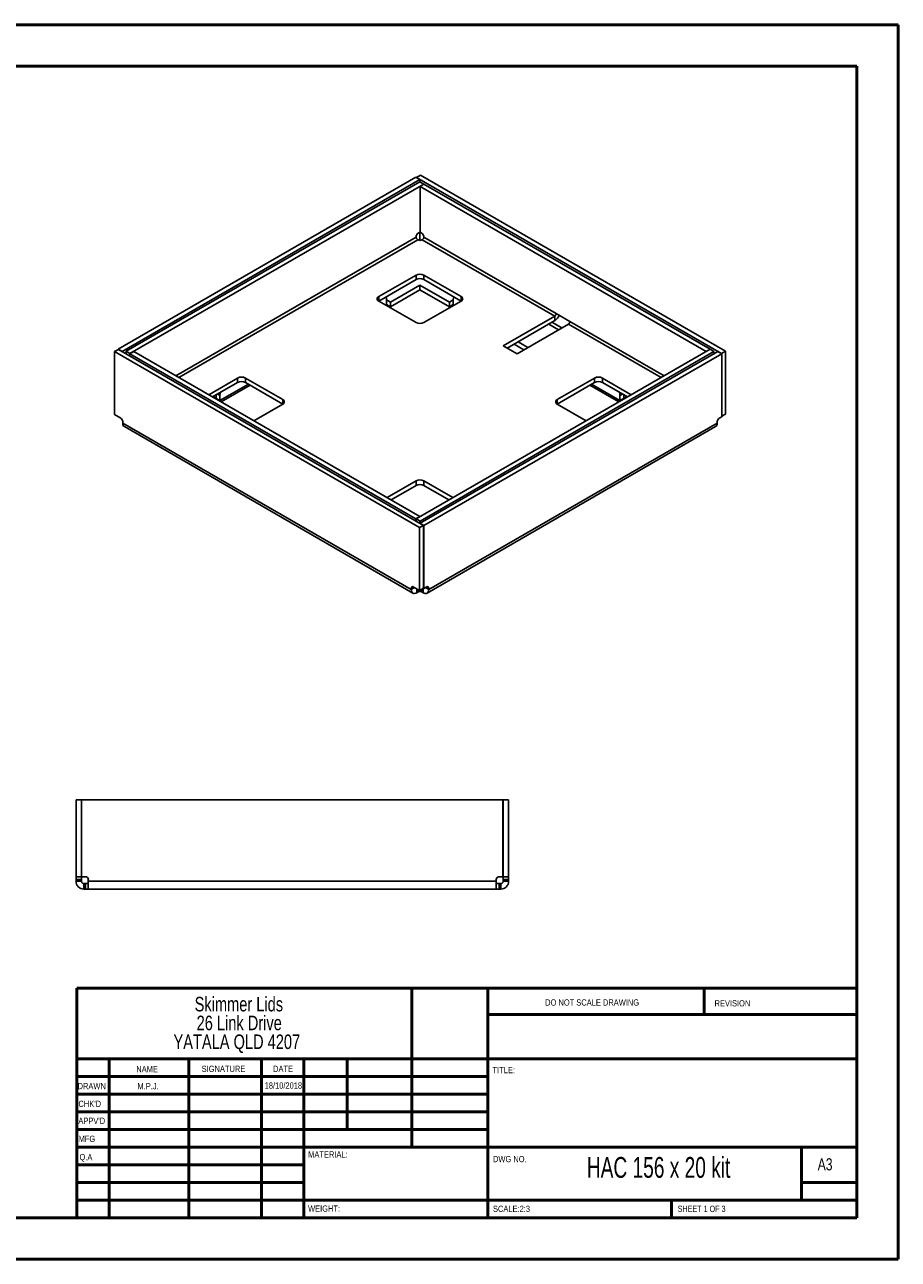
# Model space of a CAD drawing. Header units: millimetres. Extents: x 0 to 420, y 0 to 297.
# Tile 2 of 2: x 210 to 420, y 0 to 297. Entities that reach past the tile are written whole.
import ezdxf

# ---------------------------------------------------------------- set-up
doc = ezdxf.new("R2010")
doc.units = ezdxf.units.MM
doc.styles.add('SLDTEXTSTYLE0', font='TXT', dxfattribs={"width": 0.6875})
doc.styles.add('SLDTEXTSTYLE1', font='TXT', dxfattribs={"width": 0.75})

# ---------------------------------------------------------------- blocks, each defined once
blk = doc.blocks.new('SW_NOTE_0')
at = {"color": 0, "linetype": 'Continuous', "lineweight": 0, "char_height": 3.5, "attachment_point": 2, "style": 'SLDTEXTSTYLE1'}
for s, insert in [('Skimmer Lids', (13.89, 4.51)), ('26 Link Drive', (13.98, -0.01)), ('YATALA QLD 4207', (13.4, -4.54))]:
    blk.add_mtext(s, dxfattribs=dict(at, insert=insert))

msp = doc.modelspace()

# ---------------------------------------------------------------- linework, layer by layer
at = {"color": 7, "linetype": 'Continuous', "lineweight": 50}
for p, q in [((0.38, 297.21), (420.38, 297.21)), ((420.38, 0.21), (420.38, 297.21)), ((10.38, 287.21), (410.38, 287.21)), ((410.38, 287.21), (410.38, 10.21)), ((222.88, 65.46), (410.08, 65.46)), ((222.88, 65.46), (222.88, 10.21)), ((303.48, 65.46), (303.48, 27.21)), ((321.68, 65.46), (321.68, 10.21)), ((373.68, 59.09), (373.68, 65.46)), ((410.08, 59.09), (321.68, 59.09)), ((410.08, 48.46), (222.88, 48.46)), ((230.68, 48.46), (230.68, 10.21)), ((249.87, 48.46), (249.87, 10.21)), ((267.28, 48.46), (267.28, 10.21)), ((277.48, 10.21), (277.48, 48.46)), ((287.88, 31.46), (287.88, 48.46)), ((321.68, 44.21), (222.88, 44.21)), ((321.68, 39.96), (222.88, 39.96)), ((321.68, 35.71), (222.88, 35.71)), ((321.68, 31.46), (222.88, 31.46)), ((277.48, 27.21), (222.88, 27.21)), ((277.48, 27.21), (410.08, 27.21)), ((397.08, 14.46), (397.08, 27.21)), ((277.48, 22.96), (222.88, 22.96)), ((277.48, 18.71), (222.88, 18.71)), ((410.08, 18.71), (397.08, 18.71)), ((222.88, 14.46), (410.38, 14.46)), ((365.88, 10.21), (365.88, 14.46)), ((10.38, 10.21), (410.38, 10.21)), ((0.38, 0.21), (420.38, 0.21))]:
    msp.add_line(p, q, dxfattribs=at)
at = {"color": 7, "linetype": 'Continuous', "lineweight": 25}
for p, q in [((304.43, 260.51), (232.82, 219.17)), ((305.37, 259.97), (233.77, 218.63)), ((305.35, 259.41), (234.73, 218.64)), ((306.29, 258.87), (235.68, 218.1)), ((305.37, 259.97), (304.43, 260.51)), ((305.49, 261.01), (304.55, 260.47)), ((304.55, 260.44), (304.55, 260.47)), ((377.9, 218.13), (304.55, 260.47)), ((305.35, 259.41), (306.29, 258.87)), ((305.37, 259.4), (305.37, 259.97)), ((305.42, 258.33), (306.36, 258.88)), ((378.84, 218.67), (305.49, 261.01)), ((306.29, 258.84), (306.29, 258.87)), ((375.14, 219.17), (306.36, 258.88)), ((374.2, 218.63), (305.42, 258.33)), ((305.42, 247.28), (305.42, 258.33)), ((304.95, 247.04), (305.42, 247.31)), ((305.37, 245.33), (305.37, 247.28)), ((305.42, 247.28), (305.84, 247.04)), ((304.48, 246.14), (246.69, 212.78)), ((247.44, 212.34), (304.86, 245.49)), ((304.48, 246.14), (304.48, 246.22)), ((304.93, 245.45), (304.86, 245.49)), ((305.94, 245.49), (305.87, 245.45)), ((305.94, 245.49), (337.78, 227.1)), ((306.32, 246.22), (306.32, 246.14)), ((338.16, 227.76), (306.32, 246.14)), ((304.45, 236.98), (295.5, 231.81)), ((295.5, 230.72), (304.45, 235.89)), ((304.45, 236.98), (304.45, 235.89)), ((315.3, 231.81), (306.34, 236.98)), ((306.34, 236.98), (306.34, 235.89)), ((306.34, 235.89), (315.3, 230.72)), ((295.5, 231.81), (295.5, 230.72)), ((305.4, 234.53), (298.33, 230.45)), ((298.33, 229.36), (305.4, 233.44)), ((312.47, 230.45), (305.4, 234.53)), ((305.4, 233.44), (305.4, 234.53)), ((305.4, 233.44), (312.47, 229.36)), ((315.3, 231.81), (315.3, 230.72)), ((295.5, 230.72), (304.45, 225.55)), ((297.15, 229.77), (297.38, 229.91)), ((297.38, 229.91), (297.38, 231.13)), ((298.33, 230.45), (297.38, 231)), ((298.33, 229.36), (297.38, 229.91)), ((298.33, 230.45), (298.33, 229.36)), ((306.34, 225.55), (315.3, 230.72)), ((313.41, 231), (312.47, 230.45)), ((312.47, 229.36), (312.47, 230.45)), ((313.41, 229.91), (312.47, 229.36)), ((313.41, 231.13), (313.41, 229.91)), ((313.41, 229.91), (313.65, 229.77)), ((337.78, 227.1), (325.43, 219.97)), ((337.78, 226.02), (326.38, 219.43)), ((337.78, 227.1), (337.78, 226.02)), ((341.46, 225.85), (338.16, 227.76)), ((364.11, 212.78), (341.46, 225.85)), ((328.73, 218.07), (341.08, 225.2)), ((336.37, 225.2), (338.73, 223.84)), ((339.48, 224.27), (337.12, 225.63)), ((341.08, 225.2), (363.36, 212.34)), ((325.43, 219.97), (328.73, 218.07)), ((328.02, 220.38), (330.38, 219.02)), ((331.32, 219.57), (328.97, 220.93)), ((231.95, 218.56), (232.9, 219.11)), ((231.95, 218.56), (305.3, 176.22)), ((231.95, 203.43), (231.95, 218.56)), ((233.77, 218.63), (232.82, 219.17)), ((232.82, 219.17), (232.82, 219.07)), ((232.9, 219.11), (306.25, 176.76)), ((233.77, 218.6), (233.77, 218.63)), ((234.73, 218.64), (235.68, 218.1)), ((234.73, 218.04), (234.73, 218.64)), ((236.6, 218.6), (235.65, 218.06)), ((235.65, 218.06), (304.43, 178.35)), ((235.65, 217.51), (235.65, 218.06)), ((235.68, 218.07), (235.68, 218.1)), ((236.6, 218.6), (305.37, 178.9)), ((304.5, 178.37), (375.12, 219.13)), ((305.42, 177.27), (377.03, 218.6)), ((305.44, 177.82), (376.06, 218.59)), ((306.36, 176.72), (377.97, 218.06)), ((374.2, 218.63), (375.14, 219.17)), ((374.2, 218.6), (374.2, 218.63)), ((376.06, 218.59), (375.12, 219.13)), ((375.14, 219.17), (375.14, 219.12)), ((376.06, 218.04), (376.06, 218.59)), ((377.03, 218.6), (377.97, 218.06)), ((378.84, 218.67), (377.9, 218.13)), ((377.9, 218.1), (377.9, 218.13)), ((377.97, 218.06), (377.97, 202.92)), ((378.84, 203.54), (378.84, 218.67)), ((261.56, 212.22), (254.61, 208.21)), ((255.55, 207.66), (261.56, 211.13)), ((261.56, 212.22), (261.56, 211.13)), ((272.4, 207.05), (263.44, 212.22)), ((263.44, 212.22), (263.44, 211.13)), ((263.44, 211.13), (272.4, 205.96)), ((347.35, 212.22), (338.4, 207.05)), ((338.4, 205.96), (347.35, 211.13)), ((347.35, 212.22), (347.35, 211.13)), ((356.19, 208.21), (349.24, 212.22)), ((349.24, 212.22), (349.24, 211.13)), ((349.24, 211.13), (355.25, 207.66)), ((256.37, 208.14), (256.37, 207.32)), ((257.31, 208), (256.72, 208.34)), ((257.31, 206.78), (264.15, 210.72)), ((257.31, 208), (257.31, 206.78)), ((257.59, 206.48), (264.54, 210.5)), ((346.25, 210.5), (353.21, 206.48)), ((346.65, 210.72), (353.48, 206.78)), ((354.07, 208.34), (353.48, 208)), ((353.48, 206.78), (353.48, 208)), ((354.42, 207.32), (354.42, 208.14)), ((256.37, 207.32), (255.78, 207.66)), ((255.78, 207.66), (255.78, 207.53)), ((257.31, 206.78), (256.37, 207.32)), ((256.37, 207.19), (256.37, 207.32)), ((257.31, 206.65), (257.31, 206.78)), ((265.45, 201.95), (272.4, 205.96)), ((272.4, 207.05), (272.4, 205.96)), ((338.4, 207.05), (338.4, 205.96)), ((338.4, 205.96), (345.35, 201.95)), ((353.48, 206.78), (354.42, 207.32)), ((353.49, 206.65), (353.48, 206.78)), ((355.01, 207.66), (354.42, 207.32)), ((354.42, 207.19), (354.42, 207.32)), ((355.01, 207.53), (355.01, 207.66)), ((233.48, 202.54), (231.95, 203.43)), ((377.31, 202.54), (377.97, 202.92)), ((378.84, 203.54), (377.97, 203.03)), ((233.96, 201.37), (233.96, 201.73)), ((233.96, 201.37), (303.3, 161.34)), ((234.34, 200.52), (303.69, 160.49)), ((307.11, 160.49), (376.45, 200.52)), ((376.84, 201.37), (307.49, 161.34)), ((376.84, 201.37), (376.84, 201.73)), ((304.45, 187.45), (297.5, 183.44)), ((304.45, 187.45), (304.45, 186.37)), ((313.29, 183.44), (306.34, 187.45)), ((306.34, 187.45), (306.34, 186.37)), ((298.45, 182.9), (304.45, 186.37)), ((306.34, 186.37), (312.35, 182.9)), ((305.37, 178.9), (304.43, 178.35)), ((304.43, 177.81), (304.43, 178.35)), ((305.44, 177.82), (304.5, 178.37)), ((304.5, 177.77), (304.5, 178.37)), ((305.37, 178.87), (305.37, 178.9)), ((305.3, 176.22), (306.25, 176.76)), ((305.3, 161.08), (305.3, 176.22)), ((305.42, 177.27), (306.36, 176.72)), ((305.42, 177.24), (305.42, 177.27)), ((305.44, 177.28), (305.44, 177.82)), ((306.25, 161.63), (306.25, 176.76)), ((306.36, 176.72), (306.36, 161.59)), ((303.3, 161.7), (303.77, 161.97)), ((303.3, 161.34), (304.08, 161.79)), ((303.3, 161.34), (303.3, 161.7)), ((303.77, 161.97), (305.3, 161.08)), ((304.62, 160.58), (304.62, 161.48)), ((304.93, 160.76), (304.62, 160.58)), ((304.93, 160.76), (304.93, 161.3)), ((305.3, 161.08), (306.25, 161.63)), ((305.87, 160.76), (305.87, 161.41)), ((306.17, 160.58), (305.87, 160.76)), ((306.17, 160.58), (306.17, 161.59)), ((306.36, 161.59), (306.25, 161.66)), ((306.25, 161.64), (306.29, 161.63)), ((306.36, 161.59), (307.02, 161.97)), ((307.49, 161.34), (306.72, 161.79)), ((307.49, 161.7), (307.02, 161.97)), ((307.49, 161.7), (307.49, 161.34)), ((222.71, 110.78), (224.04, 110.78)), ((222.71, 92.25), (222.71, 110.78)), ((224.04, 92.25), (224.04, 110.78)), ((224.07, 110.78), (224.07, 92.25)), ((224.07, 110.78), (325.34, 110.78)), ((325.34, 110.78), (325.34, 92.25)), ((325.37, 92.25), (325.37, 110.78)), ((326.71, 110.78), (325.37, 110.78)), ((326.71, 92.25), (326.71, 110.78)), ((222.71, 92.25), (224.04, 92.25)), ((222.71, 91.58), (222.71, 92.25)), ((224.04, 91.58), (224.04, 92.25)), ((224.07, 92.25), (225.01, 92.25)), ((324.41, 92.25), (325.34, 92.25)), ((326.71, 92.25), (325.37, 92.25)), ((325.37, 91.58), (325.37, 92.25)), ((326.71, 91.58), (326.71, 92.25)), ((222.71, 91.58), (224.04, 91.58)), ((222.71, 91.15), (222.71, 91.58)), ((222.71, 91.15), (224.04, 91.15)), ((224.04, 91.15), (224.04, 91.58)), ((224.57, 89.28), (224.57, 90.62)), ((225.01, 90.62), (224.57, 90.62)), ((225.01, 89.28), (224.57, 89.28)), ((225.01, 89.28), (225.01, 90.62)), ((225.67, 90.62), (225.01, 90.62)), ((225.67, 89.28), (225.01, 89.28)), ((225.67, 91.58), (225.67, 91.15)), ((323.74, 91.15), (225.67, 91.15)), ((323.74, 89.28), (225.67, 89.28)), ((323.74, 91.15), (323.74, 91.58)), ((324.41, 90.62), (323.74, 90.62)), ((324.41, 89.28), (323.74, 89.28)), ((324.41, 89.28), (324.41, 90.62)), ((324.84, 90.62), (324.41, 90.62)), ((324.84, 89.28), (324.41, 89.28)), ((324.84, 89.28), (324.84, 90.62)), ((326.71, 91.58), (325.37, 91.58)), ((325.37, 91.15), (325.37, 91.58)), ((326.71, 91.15), (325.37, 91.15)), ((326.71, 91.15), (326.71, 91.58))]:
    msp.add_line(p, q, dxfattribs=at)
at = {"color": 7, "linetype": 'Continuous', "lineweight": 25, "flags": 128}
for points in [[(297.35, 229.65), (297.37, 229.71), (297.38, 229.91)], [(313.44, 229.65), (313.43, 229.71), (313.41, 229.91)], [(255.65, 207.72), (255.68, 207.71), (255.78, 207.66)], [(355.01, 207.66), (355.11, 207.71), (355.15, 207.72)]]:
    msp.add_lwpolyline(points, dxfattribs=at)
at = {"color": 7, "linetype": 'Continuous', "lineweight": 25}
for centre, radius, start, end in [((305.5, 246.18), 1.02, 122.6055, 177.3945), ((305.29, 246.18), 1.02, 2.6055, 57.3945), ((305.4, 246.36), 1.02, 242.6097, 297.3903), ((305.4, 235.16), 2.05, 62.6097, 117.3903), ((305.4, 234.08), 2.05, 62.6097, 117.3903), ((295.7, 231.27), 0.582, 110.7834, 249.2166), ((296.11, 231.18), 1.27, 357.8626, 26.1027), ((314.68, 231.18), 1.27, 153.8973, 182.1374), ((315.09, 231.27), 0.582, 290.7834, 69.2166), ((337.34, 227.8), 0.82, 302.6055, 357.3945), ((336.24, 228.42), 2.86, 302.6411, 337.7401), ((340.64, 225.89), 0.82, 302.6055, 357.3945), ((305.4, 227.37), 2.05, 242.6097, 297.3903), ((262.5, 210.4), 2.05, 62.6097, 117.3903), ((262.5, 209.31), 2.05, 62.6097, 117.3903), ((348.3, 210.4), 2.05, 62.6097, 117.3903), ((348.3, 209.31), 2.05, 62.6097, 117.3903), ((259.87, 207.95), 2.56, 161.7135, 178.9384), ((350.92, 207.95), 2.56, 1.0616, 18.2865), ((272.19, 206.5), 0.582, 290.7834, 69.2166), ((338.6, 206.5), 0.582, 110.7834, 249.2166), ((232.93, 201.68), 1.02, 2.6055, 57.3945), ((377.86, 201.68), 1.02, 122.6055, 177.3945), ((305.4, 185.64), 2.05, 62.6097, 117.3903), ((305.4, 184.55), 2.05, 62.6097, 117.3903), ((303.59, 161.74), 0.291, 50.7967, 189.214), ((305.4, 159.85), 1.02, 62.6097, 117.3903), ((307.21, 161.74), 0.291, 350.786, 129.2033), ((225.01, 91.58), 0.667, 0, 90), ((324.41, 91.58), 0.667, 90, 180)]:
    msp.add_arc(centre, radius, start, end, dxfattribs=at)
for points in [[(304.86, 245.49), (304.81, 245.52), (304.71, 245.59), (304.58, 245.77), (304.5, 245.96), (304.48, 246.08), (304.48, 246.14)], [(306.32, 246.14), (306.31, 246.08), (306.3, 245.96), (306.21, 245.77), (306.09, 245.59), (305.99, 245.52), (305.94, 245.49)], [(303.3, 161.34), (303.32, 161.15), (303.36, 160.78), (303.66, 160.45), (304.1, 160.35), (304.45, 160.5), (304.62, 160.58)], [(306.17, 160.58), (306.35, 160.5), (306.69, 160.35), (307.13, 160.45), (307.44, 160.78), (307.48, 161.15), (307.49, 161.34)], [(222.71, 91.15), (222.73, 90.91), (222.79, 90.42), (223.22, 89.8), (223.84, 89.37), (224.33, 89.31), (224.57, 89.28)], [(224.04, 91.15), (224.05, 91.08), (224.06, 90.94), (224.19, 90.76), (224.36, 90.64), (224.5, 90.63), (224.57, 90.62)], [(225.67, 89.28), (225.67, 89.31), (225.67, 89.37), (225.67, 89.8), (225.67, 90.42), (225.67, 90.91), (225.67, 91.15)], [(323.74, 91.15), (323.74, 90.91), (323.74, 90.42), (323.74, 89.8), (323.74, 89.37), (323.74, 89.31), (323.74, 89.28)], [(324.84, 90.62), (324.91, 90.63), (325.05, 90.64), (325.23, 90.76), (325.35, 90.94), (325.37, 91.08), (325.37, 91.15)], [(324.84, 89.28), (325.08, 89.31), (325.57, 89.37), (326.19, 89.8), (326.62, 90.42), (326.68, 90.91), (326.71, 91.15)]]:
    msp.add_open_spline(points, degree=3, dxfattribs=at)
for points, knots in [([(234.34, 200.52), (234.34, 200.52), (234.2, 200.55), (234.02, 200.83), (233.98, 201.19), (233.96, 201.37)], [0, 0, 0, 0, 0.000102, 0.500051, 1, 1, 1, 1]), ([(376.84, 201.37), (376.82, 201.19), (376.77, 200.83), (376.6, 200.55), (376.45, 200.52), (376.45, 200.52)], [0, 0, 0, 0, 0.499949, 0.999898, 1, 1, 1, 1])]:
    msp.add_open_spline(points, degree=3, knots=knots, dxfattribs=at)

# ---------------------------------------------------------------- block references
at = {"color": 7, "linetype": 'Continuous', "lineweight": 0}
msp.add_blockref('SW_NOTE_0', (247.97, 58.84), dxfattribs=at)

# ---------------------------------------------------------------- texts
for s, insert, char_height, attachment_point, style in [('DO NOT SCALE DRAWING', (335.49, 62.75), 1.5, 1, 'SLDTEXTSTYLE1'), ('REVISION', (376.21, 62.55), 1.5, 1, 'SLDTEXTSTYLE1'), ('NAME', (237.2, 46.72), 1.5, 1, 'SLDTEXTSTYLE1'), ('SIGNATURE', (252.91, 46.78), 1.5, 1, 'SLDTEXTSTYLE1'), ('DATE', (270.09, 46.79), 1.5, 1, 'SLDTEXTSTYLE1'), ('TITLE:', (322.84, 46.49), 1.5, 1, 'SLDTEXTSTYLE1'), ('DRAWN', (223.09, 42.64), 1.5, 1, 'SLDTEXTSTYLE1'), ('M.P.J.', (240.04, 42.6), 1.499, 2, 'SLDTEXTSTYLE1'), ('18/10/2018', (272.56, 42.77), 1.499, 2, 'SLDTEXTSTYLE1'), ("CHK'D", (223.29, 38.37), 1.5, 1, 'SLDTEXTSTYLE1'), ("APPV'D", (223.28, 34.28), 1.5, 1, 'SLDTEXTSTYLE1'), ('MFG', (223.33, 29.95), 1.5, 1, 'SLDTEXTSTYLE1'), ('Q.A', (223.55, 25.56), 1.5, 1, 'SLDTEXTSTYLE1'), ('MATERIAL:', (278.52, 26.2), 1.5, 1, 'SLDTEXTSTYLE1'), ('DWG NO.', (322.95, 25.08), 1.5, 1, 'SLDTEXTSTYLE1'), ('HAC 156 x 20 kit', (362.76, 24.83), 5, 2, 'SLDTEXTSTYLE0'), ('A3', (401, 24.52), 2.91, 1, 'SLDTEXTSTYLE1'), ('WEIGHT:', (278.5, 13.16), 1.499, 1, 'SLDTEXTSTYLE1'), ('SCALE:2:3', (322.95, 13.11), 1.5, 1, 'SLDTEXTSTYLE1'), ('SHEET 1 OF 3', (367.36, 13.11), 1.5, 1, 'SLDTEXTSTYLE0')]:
    msp.add_mtext(s, dxfattribs=dict(at, insert=insert, char_height=char_height, attachment_point=attachment_point, style=style))

doc.saveas('drawing.dxf')
